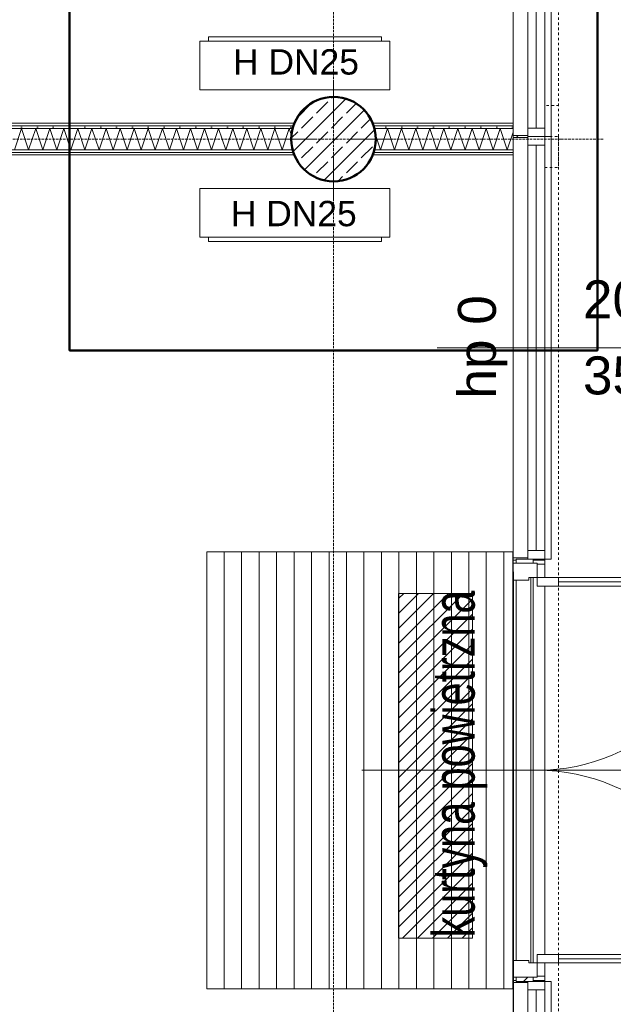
# Model space of a CAD drawing. Extents: x -7314 to 11761, y 144 to 9383.
# Tile 41 of 193: x 3164 to 3446, y 977 to 1443. Entities that reach past the tile are written whole.
import ezdxf
from ezdxf.xclip import XClip

# ---------------------------------------------------------------- set-up
doc = ezdxf.new("R2010")
doc.units = 0
doc.header["$MEASUREMENT"] = 0
doc.header["$XCLIPFRAME"] = 0
for name, pattern in [('Krawędzie ukryte', [68, 48, -20]), ('Przerywana', [96, 48, -48]), ('Przerywana gęsta', [36, 24, -12]), ('Wipeout_Contour', [20000, 0, -20000])]:
    doc.linetypes.add(name, pattern=pattern)
for name, color, linetype in [('FORMA - Arch 01 - 220-A Ściany', 7, 'Continuous'), ('FORMA - Arch 01 - 410-K Osie', 7, 'Continuous'), ('FORMA - Arch 01 - 440-K Słupy', 7, 'Continuous'), ('FORMA - Arch 04 - Wymiary i opisy ppoż', 7, 'Continuous'), ('FORMA - Arch 05 - inst co', 7, 'Continuous')]:
    doc.layers.add(name, color=color, linetype=linetype)
doc.styles.add('STYL_AUTOMATYCZNY_2', font='arial.ttf')
doc.styles.add('STYL_AUTOMATYCZNY_7', font='arial.ttf', dxfattribs={"width": 0.7})
doc.dimstyles.get("Standard").update_dxf_attribs({"dimtxt": 0.18, "dimasz": 0.18, "dimexe": 0.18, "dimexo": 0.0625, "dimgap": 0.09, "dimtad": 0, "dimtih": 1, "dimtoh": 1, "dimdec": 4, "dimzin": 0, "dimdsep": 46, "dimtxsty": 'Standard', "dimcen": 0.09, "dimadec": 0, "dimazin": 0, "dimtfac": 1, "dimtdec": 4, "dimtofl": 0, "dimtmove": 0, "dimatfit": 3, "dimfxl": 1, "dimtolj": 1, "dimtzin": 0, "dimarcsym": 0})
pattern_1 = [(45, (4185.3, -5972.398), (-17.67767, 17.67767), []), (45, (4181.764, -5968.863), (-17.67767, 17.67767), []), (45, (4178.229, -5965.327), (-17.67767, 17.67767), [])]
pattern_2 = [(0, (4185.3, -5972.398), (0, 7.5), [0, -7.5])]

# ---------------------------------------------------------------- blocks, each defined once
blk = doc.blocks.new('*X263')
at = {"layer": 'FORMA - Arch 01 - 220-A Ściany', "color": 7, "linetype": 'Continuous', "lineweight": 5, "ltscale": 0.025}
for p, q in [((3161.97, 1381.9), (3165.3, 1391.9)), ((3165.3, 1391.9), (3168.63, 1381.9)), ((3168.63, 1381.9), (3171.97, 1391.9)), ((3171.97, 1391.9), (3175.3, 1381.9)), ((3175.3, 1381.9), (3178.63, 1391.9)), ((3178.63, 1391.9), (3181.97, 1381.9)), ((3181.97, 1381.9), (3185.3, 1391.9)), ((3185.3, 1391.9), (3188.63, 1381.9)), ((3188.63, 1381.9), (3191.97, 1391.9)), ((3191.97, 1391.9), (3195.3, 1381.9)), ((3195.3, 1381.9), (3198.63, 1391.9)), ((3198.63, 1391.9), (3201.97, 1381.9)), ((3201.97, 1381.9), (3205.3, 1391.9)), ((3205.3, 1391.9), (3208.63, 1381.9)), ((3208.63, 1381.9), (3211.97, 1391.9)), ((3211.97, 1391.9), (3215.3, 1381.9)), ((3215.3, 1381.9), (3218.63, 1391.9)), ((3218.63, 1391.9), (3221.97, 1381.9)), ((3221.97, 1381.9), (3225.3, 1391.9)), ((3225.3, 1391.9), (3228.63, 1381.9)), ((3228.63, 1381.9), (3231.97, 1391.9)), ((3231.97, 1391.9), (3235.3, 1381.9)), ((3235.3, 1381.9), (3238.63, 1391.9)), ((3238.63, 1391.9), (3241.97, 1381.9)), ((3241.97, 1381.9), (3245.3, 1391.9)), ((3245.3, 1391.9), (3248.63, 1381.9)), ((3248.63, 1381.9), (3251.97, 1391.9)), ((3251.97, 1391.9), (3255.3, 1381.9)), ((3255.3, 1381.9), (3258.63, 1391.9)), ((3258.63, 1391.9), (3261.97, 1381.9)), ((3261.97, 1381.9), (3265.3, 1391.9)), ((3265.3, 1391.9), (3268.63, 1381.9)), ((3268.63, 1381.9), (3271.97, 1391.9)), ((3271.97, 1391.9), (3275.3, 1381.9)), ((3275.3, 1381.9), (3278.63, 1391.9)), ((3278.63, 1391.9), (3281.97, 1381.9)), ((3281.97, 1381.9), (3285.3, 1391.9)), ((3285.3, 1391.9), (3288.63, 1381.9)), ((3288.63, 1381.9), (3291.97, 1391.9)), ((3291.97, 1391.9), (3293.23, 1388.1))]:
    blk.add_line(p, q, dxfattribs=at)
blk = doc.blocks.new('*X264')
at = {"layer": 'FORMA - Arch 01 - 220-A Ściany', "color": 7, "linetype": 'Continuous', "lineweight": 5, "ltscale": 0.025}
for p, q in [((3332.5, 1390.28), (3335.3, 1381.9)), ((3335.3, 1381.9), (3338.63, 1391.9)), ((3338.63, 1391.9), (3341.97, 1381.9)), ((3341.97, 1381.9), (3345.3, 1391.9)), ((3345.3, 1391.9), (3348.63, 1381.9)), ((3348.63, 1381.9), (3351.97, 1391.9)), ((3351.97, 1391.9), (3355.3, 1381.9)), ((3355.3, 1381.9), (3358.63, 1391.9)), ((3358.63, 1391.9), (3361.97, 1381.9)), ((3361.97, 1381.9), (3365.3, 1391.9)), ((3365.3, 1391.9), (3368.63, 1381.9)), ((3368.63, 1381.9), (3371.97, 1391.9)), ((3371.97, 1391.9), (3375.3, 1381.9)), ((3375.3, 1381.9), (3378.63, 1391.9)), ((3378.63, 1391.9), (3381.97, 1381.9)), ((3381.97, 1381.9), (3385.3, 1391.9)), ((3385.3, 1391.9), (3388.63, 1381.9)), ((3388.63, 1381.9), (3391.97, 1391.9)), ((3391.97, 1391.9), (3395.3, 1381.9)), ((3395.3, 1381.9), (3398.04, 1390.13))]:
    blk.add_line(p, q, dxfattribs=at)
blk = doc.blocks.new('Rysunek_1_1', base_point=(4185.3, -5972.4))
at = {"linetype": 'Continuous', "lineweight": 13}
h = blk.add_hatch(dxfattribs=at)
h.set_pattern_fill('Sklejka_0001', color=252, style=0, pattern_type=2)
h.set_pattern_definition([(270, (3368.8275, 1122.218), (8.27714, 0), [])])
h.paths.add_polyline_path([(3253, 1191.53), (3253, 984.6), (3397.96, 984.6), (3397.96, 1191.53)])
at = {"layer": 'FORMA - Arch 05 - inst co', "linetype": 'Continuous', "lineweight": 15}
h = blk.add_hatch(dxfattribs=at)
h.set_pattern_fill('cegła_zwykła_gęsta_0001', color=214, style=0, pattern_type=2)
h.set_pattern_definition([(45, (4185.2997, -5972.398), (-3.535534, 3.535534), [])])
h.paths.add_polyline_path([(3378.88, 1171.81), (3343.88, 1171.81), (3343.88, 1008.64), (3378.88, 1008.64)])
at = {"color": 7, "linetype": 'Przerywana', "lineweight": 13, "ltscale": 0.025, "flags": 128}
for points in [[(3419.59, 1388.12), (3419.59, 1989.34), (3413.03, 1989.34), (3413.03, 1388.12)], [(3419.59, 1388.12), (3419.59, 1402.78), (3413.03, 1402.78), (3413.03, 1388.12)], [(3413.03, 1388.12), (3413.02, 786.9), (3419.58, 786.9)], [(3413.03, 1373.45), (3419.59, 1373.45), (3419.59, 1388.12)], [(3413.03, 1388.12), (3413.03, 1373.45)], [(3413.03, 1388.12), (3419.59, 1388.12)], [(3413.03, 1388.12), (3419.59, 1388.12)], [(3419.58, 786.9), (3419.59, 1388.12)]]:
    blk.add_lwpolyline(points, dxfattribs=at)
at = {"color": 251, "linetype": 'Continuous', "lineweight": 13, "ltscale": 0.025, "flags": 128}
blk.add_lwpolyline([(3253, 1191.53), (3253, 984.6), (3397.96, 984.6), (3397.96, 1191.53)], close=True, dxfattribs=at)
at = {"layer": 'FORMA - Arch 01 - 220-A Ściany', "color": 7, "linetype": 'Continuous', "lineweight": 13, "ltscale": 0.025}
for p, q in [((3416.04, 1588.12), (3416.04, 1388.12)), ((3413.04, 1388.12), (3416.04, 1388.12)), ((3416.04, 1388.12), (3416.04, 1188.12)), ((3416.04, 988.12), (3416.04, 786.9))]:
    blk.add_line(p, q, dxfattribs=at)
at = {"layer": 'FORMA - Arch 01 - 410-K Osie', "color": 7, "linetype": 'Krawędzie ukryte', "lineweight": 13, "ltscale": 0.025}
blk.add_line((3420.76, 1386.9), (3440.7, 1386.9), dxfattribs=at)
at = {"layer": 'FORMA - Arch 04 - Wymiary i opisy ppoż', "color": 1, "linetype": 'Continuous', "lineweight": 13, "ltscale": 0.025}
for p, q in [((3339.74, 1433.29), (3249.74, 1433.29)), ((3249.74, 1433.29), (3249.74, 1410.29)), ((3335.74, 1435.29), (3253.74, 1435.29)), ((3253.74, 1435.29), (3253.74, 1433.29)), ((3253.74, 1433.29), (3335.74, 1433.29)), ((3335.74, 1433.29), (3335.74, 1435.29)), ((3339.74, 1410.29), (3339.74, 1433.29)), ((3249.74, 1410.29), (3339.74, 1410.29)), ((3249.74, 1340.5), (3249.74, 1363.5)), ((3249.74, 1363.5), (3339.74, 1363.5)), ((3339.74, 1363.5), (3339.74, 1340.5)), ((3339.74, 1340.5), (3249.74, 1340.5)), ((3253.74, 1338.5), (3253.74, 1340.5)), ((3253.74, 1340.5), (3335.74, 1340.5)), ((3335.74, 1338.5), (3253.74, 1338.5)), ((3335.74, 1340.5), (3335.74, 1338.5))]:
    blk.add_line(p, q, dxfattribs=at)
at = {"layer": 'FORMA - Arch 05 - inst co', "color": 7, "linetype": 'Continuous', "lineweight": 13, "ltscale": 0.025, "flags": 128}
blk.add_lwpolyline([(3378.88, 1171.81), (3343.88, 1171.81), (3343.88, 1008.64), (3378.88, 1008.64)], close=True, dxfattribs=at)
at = {"layer": 'FORMA - Arch 01 - 220-A Ściany', "color": 7, "linetype": 'Continuous', "lineweight": 13, "char_height": 18, "attachment_point": 7, "style": 'STYL_AUTOMATYCZNY_2'}
for s, insert in [('\\A1;{\\pql;\\pt0;\\fArial|b0|i0|c238|p0;\\W1.000000;200\\fArial|b0|i0|c238|p0;\\W1.000000;\\A1{\\H.66x;\\S^  ;}\\fArial|b0|i0|c238|p0;\\W1.000000;\\fArial|b0|i0|c238|p0;\\W1.000000;}', (3431.16, 1296.82)), ('\\A1;{\\pql;\\pt0;\\fArial|b0|i0|c238|p0;\\W1.000000;350\\fArial|b0|i0|c238|p0;\\W1.000000;\\A1{\\H.66x;\\S^  ;}\\fArial|b0|i0|c238|p0;\\W1.000000;\\fArial|b0|i0|c238|p0;\\W1.000000;}', (3431.16, 1260.8))]:
    blk.add_mtext(s, dxfattribs=dict(at, insert=insert))
at = {"layer": 'FORMA - Arch 01 - 220-A Ściany', "color": 7, "linetype": 'Continuous', "lineweight": 13, "insert": (3395.37, 1264.09), "char_height": 18, "attachment_point": 7, "rotation": 90, "style": 'STYL_AUTOMATYCZNY_2'}
blk.add_mtext('\\A1;{\\pql;\\pt0;\\fArial|b0|i0|c238|p0;\\W1.000000;hp 0\\fArial|b0|i0|c238|p0;\\W1.000000;\\A1{\\H.66x;\\S^  ;}\\fArial|b0|i0|c238|p0;\\W1.000000;\\fArial|b0|i0|c238|p0;\\W1.000000;}', dxfattribs=at)
at = {"layer": 'FORMA - Arch 04 - Wymiary i opisy ppoż', "color": 1, "linetype": 'Continuous', "lineweight": 13, "char_height": 12, "style": 'STYL_AUTOMATYCZNY_2'}
for s, insert, attachment_point in [('\\A1;{\\pql;\\fArial|b0|i0|c238|p0;\\W1.000000;H DN25}', (3265.47, 1423.38), 4), ('\\A1;{\\pqr;\\fArial|b0|i0|c238|p0;\\W1.000000;H DN25}', (3324.01, 1351.59), 6)]:
    blk.add_mtext(s, dxfattribs=dict(at, insert=insert, attachment_point=attachment_point))
at = {"layer": 'FORMA - Arch 05 - inst co', "color": 7, "linetype": 'Continuous', "lineweight": 13, "insert": (3385.92, 1009.06), "char_height": 20, "attachment_point": 7, "rotation": 90, "style": 'STYL_AUTOMATYCZNY_7'}
blk.add_mtext('\\A1;{\\pql;\\fArial|b0|i0|c238|p0;\\W0.700000;kurtyna powietrzna}', dxfattribs=at)
at = {"color": 254, "linetype": 'Wipeout_Contour', "lineweight": 0, "ltscale": 13129.680729}
blk.add_wipeout([(3294.69, 1394.4), (2642.79, 1394.4), (2642.79, 1393.15), (3294.05, 1393.15)], dxfattribs=at).dxf.layer = 'FORMA - Arch 01 - 220-A Ściany'
at = {"color": 254, "linetype": 'Wipeout_Contour', "lineweight": 0, "ltscale": 18366.808772}
blk.add_wipeout([(3398.04, 1387.62), (3405.04, 1387.62), (3405.04, 1388.12), (3398.54, 1388.12), (3398.04, 1388.12)], dxfattribs=at).dxf.layer = 'FORMA - Arch 01 - 220-A Ściany'
at = {"color": 254, "linetype": 'Wipeout_Contour', "lineweight": 0, "ltscale": 13423.65178}
blk.add_wipeout([(3294.05, 1380.65), (2820.61, 1380.65), (2820.61, 1379.4), (3294.69, 1379.4)], dxfattribs=at).dxf.layer = 'FORMA - Arch 01 - 220-A Ściany'
at = {"layer": 'FORMA - Arch 01 - 220-A Ściany', "linetype": 'Continuous', "lineweight": 5}
h = blk.add_hatch(dxfattribs=at)
h.set_pattern_fill('Gips_0001', style=0, pattern_type=2)
h.set_pattern_definition(pattern_2)
h.paths.add_polyline_path([(3294.69, 1394.4), (2642.79, 1394.4), (2642.79, 1393.15), (3294.05, 1393.15)])
h = blk.add_hatch(dxfattribs=at)
h.set_pattern_fill('Aluminium_0001', style=0, pattern_type=2)
h.set_pattern_definition(pattern_1)
h.paths.add_polyline_path([(3398.04, 1387.62), (3405.04, 1387.62), (3405.04, 1388.12), (3398.54, 1388.12), (3398.04, 1388.12)])
h = blk.add_hatch(dxfattribs=at)
h.set_pattern_fill('Gips_0001', style=0, pattern_type=2)
h.set_pattern_definition(pattern_2)
h.paths.add_polyline_path([(3294.05, 1380.65), (2820.61, 1380.65), (2820.61, 1379.4), (3294.69, 1379.4)])
at = {"color": 254, "linetype": 'Wipeout_Contour', "lineweight": 0, "ltscale": 42902.829993}
blk.add_wipeout([(3413.04, 988.62), (3413.04, 1187.62), (3407.54, 1187.62), (3407.54, 1188.12), (3399.54, 1188.12), (3399.54, 1187.62), (3398.04, 1187.62), (3398.04, 988.62), (3399.54, 988.62), (3399.54, 988.12), (3407.54, 988.12), (3407.54, 988.62)], dxfattribs=at).dxf.layer = 'FORMA - Arch 01 - 220-A Ściany'
at = {"color": 254, "linetype": 'Wipeout_Contour', "lineweight": 0, "ltscale": 16705.156622}
blk.add_wipeout([(3294.05, 1393.15), (2644.04, 1393.15), (2644.04, 1391.9), (3293.83, 1391.9), (3294.02, 1393.08)], dxfattribs=at).dxf.layer = 'FORMA - Arch 01 - 220-A Ściany'
at = {"color": 254, "linetype": 'Wipeout_Contour', "lineweight": 0, "ltscale": 18367.186362}
blk.add_wipeout([(3398.04, 1388.12), (3398.54, 1388.12), (3405.04, 1388.12), (3405.04, 1388.62), (3398.04, 1388.62)], dxfattribs=at).dxf.layer = 'FORMA - Arch 01 - 220-A Ściany'
at = {"color": 254, "linetype": 'Wipeout_Contour', "lineweight": 0, "ltscale": 13422.678586}
blk.add_wipeout([(3293.83, 1381.9), (2819.36, 1381.9), (2819.36, 1380.65), (3294.05, 1380.65)], dxfattribs=at).dxf.layer = 'FORMA - Arch 01 - 220-A Ściany'
at = {"color": 254, "linetype": 'Wipeout_Contour', "lineweight": 0, "ltscale": 18002.12702}
blk.add_wipeout([(3398.04, 1187.62), (3399.54, 1187.62), (3399.54, 1188.12), (3398.54, 1188.12), (3398.04, 1188.12)], dxfattribs=at).dxf.layer = 'FORMA - Arch 01 - 220-A Ściany'
at = {"color": 254, "linetype": 'Wipeout_Contour', "lineweight": 0, "ltscale": 18058.233741}
blk.add_wipeout([(3413.04, 1188.12), (3412.54, 1188.12), (3407.54, 1188.12), (3407.54, 1187.62), (3413.04, 1187.62)], dxfattribs=at).dxf.layer = 'FORMA - Arch 01 - 220-A Ściany'
at = {"color": 254, "linetype": 'Wipeout_Contour', "lineweight": 0, "ltscale": 17697.635088}
blk.add_wipeout([(3398.04, 988.12), (3398.54, 988.12), (3399.54, 988.12), (3399.54, 988.62), (3398.04, 988.62)], dxfattribs=at).dxf.layer = 'FORMA - Arch 01 - 220-A Ściany'
at = {"color": 254, "linetype": 'Wipeout_Contour', "lineweight": 0, "ltscale": 17754.704166}
blk.add_wipeout([(3413.04, 988.62), (3407.54, 988.62), (3407.54, 988.12), (3412.54, 988.12), (3413.04, 988.12)], dxfattribs=at).dxf.layer = 'FORMA - Arch 01 - 220-A Ściany'
at = {"layer": 'FORMA - Arch 01 - 220-A Ściany', "linetype": 'Continuous', "lineweight": 5}
h = blk.add_hatch(dxfattribs=at)
h.set_pattern_fill('Gips_0001', style=0, pattern_type=2)
h.set_pattern_definition(pattern_2)
h.paths.add_polyline_path([(3294.05, 1393.15), (2644.04, 1393.15), (2644.04, 1391.9), (3293.83, 1391.9), (3294.02, 1393.08)])
h = blk.add_hatch(dxfattribs=at)
h.set_pattern_fill('Aluminium_0001', style=0, pattern_type=2)
h.set_pattern_definition(pattern_1)
h.paths.add_polyline_path([(3398.04, 1388.12), (3398.54, 1388.12), (3405.04, 1388.12), (3405.04, 1388.62), (3398.04, 1388.62)])
h = blk.add_hatch(dxfattribs=at)
h.set_pattern_fill('Gips_0001', style=0, pattern_type=2)
h.set_pattern_definition(pattern_2)
h.paths.add_polyline_path([(3293.83, 1381.9), (2819.36, 1381.9), (2819.36, 1380.65), (3294.05, 1380.65)])
h = blk.add_hatch(dxfattribs=at)
h.set_pattern_fill('Aluminium_0001', style=0, pattern_type=2)
h.set_pattern_definition(pattern_1)
h.paths.add_polyline_path([(3398.04, 1187.62), (3399.54, 1187.62), (3399.54, 1188.12), (3398.54, 1188.12), (3398.04, 1188.12)])
h = blk.add_hatch(dxfattribs=at)
h.set_pattern_fill('Aluminium_0001', style=0, pattern_type=2)
h.set_pattern_definition(pattern_1)
h.paths.add_polyline_path([(3413.04, 1188.12), (3412.54, 1188.12), (3407.54, 1188.12), (3407.54, 1187.62), (3413.04, 1187.62)])
h = blk.add_hatch(dxfattribs=at)
h.set_pattern_fill('Aluminium_0001', style=0, pattern_type=2)
h.set_pattern_definition(pattern_1)
h.paths.add_polyline_path([(3398.04, 988.12), (3398.54, 988.12), (3399.54, 988.12), (3399.54, 988.62), (3398.04, 988.62)])
h = blk.add_hatch(dxfattribs=at)
h.set_pattern_fill('Aluminium_0001', style=0, pattern_type=2)
h.set_pattern_definition(pattern_1)
h.paths.add_polyline_path([(3413.04, 988.62), (3407.54, 988.62), (3407.54, 988.12), (3412.54, 988.12), (3413.04, 988.12)])
at = {"layer": 'FORMA - Arch 01 - 220-A Ściany', "color": 7, "linetype": 'Continuous', "lineweight": 13, "ltscale": 0.025}
blk.add_line((3398.04, 1587.62), (3398.04, 1388.62), dxfattribs=at)
at = {"layer": 'FORMA - Arch 01 - 220-A Ściany', "color": 7, "linetype": 'Continuous', "lineweight": 15, "ltscale": 0.025}
for p, q in [((3405.04, 1388.62), (3398.04, 1388.62)), ((3398.04, 1388.12), (3398.04, 1388.62)), ((3398.04, 1388.12), (3398.04, 1388.62)), ((3398.04, 1388.12), (3398.04, 1387.62)), ((3398.04, 1388.12), (3398.04, 1387.62)), ((3405.04, 1387.62), (3398.04, 1387.62)), ((3405.04, 1388.12), (3405.04, 1388.62)), ((3405.04, 1388.12), (3405.04, 1387.62))]:
    blk.add_line(p, q, dxfattribs=at)
at = {"layer": 'FORMA - Arch 01 - 220-A Ściany', "color": 7, "linetype": 'Continuous', "lineweight": 15, "ltscale": 0.025, "flags": 128}
for points in [[(3294.69, 1394.4), (2642.79, 1394.4)], [(2820.61, 1379.4), (3294.69, 1379.4)]]:
    blk.add_lwpolyline(points, dxfattribs=at)
at = {"color": 254, "linetype": 'Wipeout_Contour', "lineweight": 0, "ltscale": 14568.524588}
blk.add_wipeout([(3331.39, 1394.4), (3332.03, 1393.15), (3398.04, 1393.15), (3398.04, 1394.4)], dxfattribs=at).dxf.layer = 'FORMA - Arch 01 - 220-A Ściany'
at = {"color": 254, "linetype": 'Wipeout_Contour', "lineweight": 0, "ltscale": 17002.275787}
blk.add_wipeout([(3293.83, 1391.9), (2818.11, 1391.9), (2818.11, 1381.9), (3293.83, 1381.9), (3293.04, 1386.9)], dxfattribs=at).dxf.layer = 'FORMA - Arch 01 - 220-A Ściany'
at = {"color": 254, "linetype": 'Wipeout_Contour', "lineweight": 0, "ltscale": 18013.088526}
blk.add_wipeout([(3398.04, 1188.12), (3398.54, 1188.12), (3405.04, 1188.12), (3405.04, 1188.62), (3398.04, 1188.62)], dxfattribs=at).dxf.layer = 'FORMA - Arch 01 - 220-A Ściany'
at = {"color": 254, "linetype": 'Wipeout_Contour', "lineweight": 0, "ltscale": 17708.170712}
blk.add_wipeout([(3398.04, 987.62), (3405.04, 987.62), (3405.04, 988.12), (3398.54, 988.12), (3398.04, 988.12)], dxfattribs=at).dxf.layer = 'FORMA - Arch 01 - 220-A Ściany'
at = {"layer": 'FORMA - Arch 01 - 220-A Ściany', "linetype": 'Continuous', "lineweight": 5}
h = blk.add_hatch(dxfattribs=at)
h.set_pattern_fill('Gips_0001', style=0, pattern_type=2)
h.set_pattern_definition(pattern_2)
h.paths.add_polyline_path([(3331.39, 1394.4), (3332.03, 1393.15), (3398.04, 1393.15), (3398.04, 1394.4)])
h = blk.add_hatch(dxfattribs=at)
h.set_pattern_fill('Aluminium_0001', style=0, pattern_type=2)
h.set_pattern_definition(pattern_1)
h.paths.add_polyline_path([(3398.04, 1188.12), (3398.54, 1188.12), (3405.04, 1188.12), (3405.04, 1188.62), (3398.04, 1188.62)])
h = blk.add_hatch(dxfattribs=at)
h.set_pattern_fill('Aluminium_0001', style=0, pattern_type=2)
h.set_pattern_definition(pattern_1)
h.paths.add_polyline_path([(3398.04, 987.62), (3405.04, 987.62), (3405.04, 988.12), (3398.54, 988.12), (3398.04, 988.12)])
at = {"layer": 'FORMA - Arch 01 - 220-A Ściany', "color": 7, "linetype": 'Continuous', "lineweight": 13, "ltscale": 0.025}
for p, q in [((3294.05, 1393.15), (2644.04, 1393.15)), ((3293.83, 1391.9), (2818.11, 1391.9)), ((2818.11, 1381.9), (3293.83, 1381.9)), ((2819.36, 1380.65), (3294.05, 1380.65))]:
    blk.add_line(p, q, dxfattribs=at)
at = {"layer": 'FORMA - Arch 01 - 220-A Ściany', "color": 7, "linetype": 'Continuous', "lineweight": 15, "ltscale": 0.025}
for p, q in [((3405.04, 1188.62), (3398.04, 1188.62)), ((3405.04, 987.62), (3398.04, 987.62))]:
    blk.add_line(p, q, dxfattribs=at)
at = {"color": 7, "linetype": 'Continuous', "lineweight": 13, "ltscale": 0.025}
blk.add_blockref('*X263', (0, 0), dxfattribs=at)
at = {"color": 254, "linetype": 'Wipeout_Contour', "lineweight": 0, "ltscale": 14567.410385}
blk.add_wipeout([(3398.04, 1393.15), (3332.03, 1393.15), (3332.25, 1391.9), (3398.04, 1391.9)], dxfattribs=at).dxf.layer = 'FORMA - Arch 01 - 220-A Ściany'
at = {"color": 254, "linetype": 'Wipeout_Contour', "lineweight": 0, "ltscale": 35764.423643}
blk.add_wipeout([(3398.04, 994.12), (3398.04, 990.12), (3409.54, 990.12), (3409.54, 990.62), (3413.04, 990.62), (3413.04, 1185.62), (3409.54, 1185.62), (3409.54, 1186.12), (3398.04, 1186.12), (3398.04, 1182.12)], dxfattribs=at).dxf.layer = 'FORMA - Arch 01 - 220-A Ściany'
at = {"layer": 'FORMA - Arch 01 - 220-A Ściany', "linetype": 'Continuous', "lineweight": 5}
h = blk.add_hatch(dxfattribs=at)
h.set_pattern_fill('Gips_0001', style=0, pattern_type=2)
h.set_pattern_definition(pattern_2)
h.paths.add_polyline_path([(3398.04, 1393.15), (3332.03, 1393.15), (3332.25, 1391.9), (3398.04, 1391.9)])
at = {"layer": 'FORMA - Arch 01 - 220-A Ściany', "color": 7, "linetype": 'Przerywana gęsta', "lineweight": 13, "ltscale": 0.025}
for p, q in [((3413.04, 1388.12), (3413.04, 1188.12)), ((3413.04, 988.12), (3413.04, 786.9))]:
    blk.add_line(p, q, dxfattribs=at)
at = {"layer": 'FORMA - Arch 01 - 220-A Ściany', "color": 7, "linetype": 'Continuous', "lineweight": 15, "ltscale": 0.025}
for p, q in [((3398.04, 1188.12), (3398.04, 1188.62)), ((3405.04, 1188.12), (3405.04, 1188.62)), ((3398.04, 1188.12), (3398.04, 1187.62)), ((3399.54, 1187.62), (3398.04, 1187.62)), ((3399.54, 1188.12), (3399.54, 1187.62)), ((3407.54, 1188.12), (3407.54, 1187.62)), ((3407.54, 1187.62), (3413.04, 1187.62)), ((3413.04, 1188.12), (3413.04, 1187.62)), ((3413.04, 1188.12), (3413.04, 1187.62)), ((3399.54, 988.62), (3398.04, 988.62)), ((3398.04, 988.12), (3398.04, 988.62)), ((3398.04, 988.12), (3398.04, 987.62)), ((3399.54, 988.12), (3399.54, 988.62)), ((3405.04, 988.12), (3405.04, 987.62)), ((3407.54, 988.62), (3413.04, 988.62)), ((3407.54, 988.12), (3407.54, 988.62)), ((3413.04, 988.12), (3413.04, 988.62)), ((3413.04, 988.12), (3413.04, 988.62))]:
    blk.add_line(p, q, dxfattribs=at)
at = {"layer": 'FORMA - Arch 01 - 220-A Ściany', "color": 7, "linetype": 'Continuous', "lineweight": 13, "ltscale": 0.025}
for p, q in [((3398.04, 1187.62), (3398.04, 988.62)), ((3416.04, 1188.12), (3413.04, 1188.12)), ((3413.04, 1187.62), (3413.04, 988.62)), ((3413.04, 988.12), (3416.04, 988.12))]:
    blk.add_line(p, q, dxfattribs=at)
at = {"layer": 'FORMA - Arch 01 - 220-A Ściany', "color": 7, "linetype": 'Continuous', "lineweight": 15, "ltscale": 0.025, "flags": 128}
blk.add_lwpolyline([(3398.04, 1394.4), (3331.39, 1394.4)], dxfattribs=at)
at = {"color": 254, "linetype": 'Wipeout_Contour', "lineweight": 0, "ltscale": 14720.269795}
blk.add_wipeout([(3413.04, 1388.12), (3405.04, 1388.12), (3405.04, 1384.12), (3413.04, 1384.12)], dxfattribs=at).dxf.layer = 'FORMA - Arch 01 - 220-A Ściany'
at = {"color": 254, "linetype": 'Wipeout_Contour', "lineweight": 0, "ltscale": 14298.053849}
blk.add_wipeout([(3407.54, 988.12), (3407.54, 1188.12), (3399.54, 1188.12), (3399.54, 988.12)], dxfattribs=at).dxf.layer = 'FORMA - Arch 01 - 220-A Ściany'
at = {"layer": 'FORMA - Arch 01 - 220-A Ściany', "color": 7, "linetype": 'Przerywana gęsta', "lineweight": 13, "ltscale": 0.025}
blk.add_line((3413.04, 1588.12), (3413.04, 1388.12), dxfattribs=at)
at = {"layer": 'FORMA - Arch 01 - 220-A Ściany', "color": 7, "linetype": 'Continuous', "lineweight": 15, "ltscale": 0.025}
for p, q in [((3405.04, 1387.62), (3398.04, 1387.62)), ((3412.54, 1388.12), (3405.04, 1388.12)), ((3412.54, 1388.12), (3405.04, 1388.12)), ((3413.04, 1388.12), (3412.54, 1388.12)), ((3413.04, 1388.12), (3412.54, 1388.12)), ((3326.51, 1088.12), (3512.9, 1088.12))]:
    blk.add_line(p, q, dxfattribs=at)
at = {"layer": 'FORMA - Arch 01 - 220-A Ściany', "color": 7, "linetype": 'Continuous', "lineweight": 13, "ltscale": 0.025}
blk.add_line((3416.04, 1388.12), (3413.04, 1388.12), dxfattribs=at)
for centre, start, end in [((3409.54, 1179.32), 270, 0), ((3409.54, 996.92), 0, 90)]:
    blk.add_arc(centre, 91.2, start, end, dxfattribs=at)
at = {"color": 254, "linetype": 'Wipeout_Contour', "lineweight": 0, "ltscale": 14417.200943}
blk.add_wipeout([(3407.54, 1188.12), (3399.54, 1188.12), (3399.54, 1184.12), (3407.54, 1184.12)], dxfattribs=at).dxf.layer = 'FORMA - Arch 01 - 220-A Ściany'
at = {"color": 254, "linetype": 'Wipeout_Contour', "lineweight": 0, "ltscale": 14178.540501}
blk.add_wipeout([(3407.54, 992.12), (3399.54, 992.12), (3399.54, 988.12), (3407.54, 988.12)], dxfattribs=at).dxf.layer = 'FORMA - Arch 01 - 220-A Ściany'
at = {"layer": 'FORMA - Arch 01 - 220-A Ściany', "linetype": 'Continuous', "lineweight": 5}
h = blk.add_hatch(dxfattribs=at)
h.set_pattern_fill('Aluminium_0001', style=0, pattern_type=2)
h.set_pattern_definition(pattern_1)
h.paths.add_polyline_path([(3407.54, 1188.12), (3399.54, 1188.12), (3399.54, 1184.12), (3407.54, 1184.12)])
h = blk.add_hatch(dxfattribs=at)
h.set_pattern_fill('Aluminium_0001', style=0, pattern_type=2)
h.set_pattern_definition(pattern_1)
h.paths.add_polyline_path([(3407.54, 992.12), (3399.54, 992.12), (3399.54, 988.12), (3407.54, 988.12)])
at = {"layer": 'FORMA - Arch 01 - 220-A Ściany', "color": 7, "linetype": 'Continuous', "lineweight": 13, "ltscale": 0.025}
for p, q in [((3398.04, 1387.62), (3398.04, 1188.62)), ((3399.54, 1188.12), (3399.54, 988.12)), ((3407.54, 1188.12), (3399.54, 1188.12)), ((3399.54, 1188.12), (3399.54, 1184.12)), ((3399.54, 1184.12), (3407.54, 1184.12)), ((3406.54, 1184.12), (3406.54, 992.12)), ((3407.54, 1188.12), (3407.54, 988.12)), ((3407.54, 1184.12), (3407.54, 1188.12)), ((3407.54, 992.12), (3399.54, 992.12)), ((3399.54, 992.12), (3399.54, 988.12)), ((3399.54, 988.12), (3407.54, 988.12)), ((3407.54, 988.12), (3407.54, 992.12)), ((3398.04, 987.62), (3398.04, 787.4))]:
    blk.add_line(p, q, dxfattribs=at)
at = {"layer": 'FORMA - Arch 01 - 220-A Ściany', "color": 7, "linetype": 'Continuous', "lineweight": 15, "ltscale": 0.025}
for p, q in [((3398.04, 1188.12), (3398.04, 1188.62)), ((3398.04, 1188.12), (3398.04, 1187.62)), ((3399.54, 1187.62), (3398.04, 1187.62)), ((3407.54, 1188.12), (3399.54, 1188.12)), ((3407.54, 1188.12), (3399.54, 1188.12)), ((3407.54, 1187.62), (3413.04, 1187.62)), ((3398.04, 988.12), (3398.04, 988.62)), ((3399.54, 988.62), (3398.04, 988.62)), ((3398.04, 988.12), (3398.04, 987.62)), ((3407.54, 988.12), (3399.54, 988.12)), ((3407.54, 988.12), (3399.54, 988.12)), ((3407.54, 988.62), (3413.04, 988.62))]:
    blk.add_line(p, q, dxfattribs=at)
at = {"color": 254, "linetype": 'Wipeout_Contour', "lineweight": 0, "ltscale": 14547.564384}
blk.add_wipeout([(3331.39, 1379.4), (3398.04, 1379.4), (3398.04, 1380.65), (3332.03, 1380.65)], dxfattribs=at).dxf.layer = 'FORMA - Arch 01 - 220-A Ściany'
at = {"color": 254, "linetype": 'Wipeout_Contour', "lineweight": 0, "ltscale": 14443.243041}
blk.add_wipeout([(3405.04, 1188.12), (3413.04, 1188.12), (3413.04, 1192.12), (3405.04, 1192.12)], dxfattribs=at).dxf.layer = 'FORMA - Arch 01 - 220-A Ściany'
at = {"color": 254, "linetype": 'Wipeout_Contour', "lineweight": 0, "ltscale": 14195.211842}
blk.add_wipeout([(3413.04, 988.12), (3405.04, 988.12), (3405.04, 984.12), (3413.04, 984.12)], dxfattribs=at).dxf.layer = 'FORMA - Arch 01 - 220-A Ściany'
at = {"layer": 'FORMA - Arch 01 - 220-A Ściany', "linetype": 'Continuous', "lineweight": 5}
h = blk.add_hatch(dxfattribs=at)
h.set_pattern_fill('Gips_0001', style=0, pattern_type=2)
h.set_pattern_definition(pattern_2)
h.paths.add_polyline_path([(3331.39, 1379.4), (3398.04, 1379.4), (3398.04, 1380.65), (3332.03, 1380.65)])
at = {"layer": 'FORMA - Arch 01 - 220-A Ściany', "color": 7, "linetype": 'Continuous', "lineweight": 15, "ltscale": 0.025}
for p, q in [((3405.04, 1188.62), (3398.04, 1188.62)), ((3412.54, 1188.12), (3405.04, 1188.12)), ((3412.54, 1188.12), (3405.04, 1188.12)), ((3413.04, 1188.12), (3412.54, 1188.12)), ((3413.04, 1188.12), (3412.54, 1188.12)), ((3413.04, 1186.12), (3413.04, 1185.62)), ((3412.54, 988.12), (3405.04, 988.12)), ((3412.54, 988.12), (3405.04, 988.12)), ((3413.04, 988.12), (3412.54, 988.12)), ((3413.04, 988.12), (3412.54, 988.12)), ((3413.04, 990.12), (3413.04, 990.62)), ((3405.04, 987.62), (3398.04, 987.62))]:
    blk.add_line(p, q, dxfattribs=at)
at = {"color": 254, "linetype": 'Wipeout_Contour', "lineweight": 0, "ltscale": 14581.551146}
blk.add_wipeout([(3413.04, 1384.12), (3405.04, 1384.12), (3405.04, 1192.12), (3413.04, 1192.12)], dxfattribs=at).dxf.layer = 'FORMA - Arch 01 - 220-A Ściany'
at = {"color": 254, "linetype": 'Wipeout_Contour', "lineweight": 0, "ltscale": 14095.649737}
blk.add_wipeout([(3413.04, 984.12), (3405.04, 984.12), (3405.04, 790.9), (3413.04, 790.9)], dxfattribs=at).dxf.layer = 'FORMA - Arch 01 - 220-A Ściany'
at = {"layer": 'FORMA - Arch 01 - 220-A Ściany', "color": 7, "linetype": 'Continuous', "lineweight": 15, "ltscale": 0.025}
for p, q in [((3405.04, 1384.12), (3405.04, 1388.12)), ((3413.04, 1388.12), (3413.04, 1384.12)), ((3413.04, 1384.12), (3405.04, 1384.12)), ((3523.04, 1288.12), (3362.13, 1288.12)), ((3405.04, 1188.12), (3405.04, 1192.12)), ((3405.04, 1192.12), (3413.04, 1192.12)), ((3413.04, 1192.12), (3413.04, 1188.12)), ((3405.04, 984.12), (3405.04, 988.12)), ((3413.04, 988.12), (3413.04, 984.12)), ((3413.04, 984.12), (3405.04, 984.12))]:
    blk.add_line(p, q, dxfattribs=at)
at = {"layer": 'FORMA - Arch 01 - 220-A Ściany', "color": 7, "linetype": 'Continuous', "lineweight": 13, "ltscale": 0.025}
for p, q in [((3405.04, 1192.12), (3405.04, 1384.12)), ((3409.04, 1384.12), (3409.04, 1192.12)), ((3413.04, 1384.12), (3413.04, 1192.12)), ((3405.04, 790.9), (3405.04, 984.12)), ((3409.04, 984.12), (3409.04, 790.9)), ((3413.04, 984.12), (3413.04, 790.9))]:
    blk.add_line(p, q, dxfattribs=at)
at = {"color": 254, "linetype": 'Wipeout_Contour', "lineweight": 0, "ltscale": 14550.34342}
blk.add_wipeout([(3332.06, 1380.72), (3398.04, 1380.65), (3398.04, 1381.9), (3332.25, 1381.9)], dxfattribs=at).dxf.layer = 'FORMA - Arch 01 - 220-A Ściany'
at = {"layer": 'FORMA - Arch 01 - 220-A Ściany', "linetype": 'Continuous', "lineweight": 5}
h = blk.add_hatch(dxfattribs=at)
h.set_pattern_fill('Gips_0001', style=0, pattern_type=2)
h.set_pattern_definition(pattern_2)
h.paths.add_polyline_path([(3332.06, 1380.72), (3398.04, 1380.65), (3398.04, 1381.9), (3332.25, 1381.9)])
at = {"layer": 'FORMA - Arch 01 - 220-A Ściany', "color": 7, "linetype": 'Continuous', "lineweight": 15, "ltscale": 0.025, "flags": 128}
blk.add_lwpolyline([(3331.39, 1379.4), (3398.04, 1379.4)], dxfattribs=at)
at = {"color": 254, "linetype": 'Wipeout_Contour', "lineweight": 0, "ltscale": 14726.303742}
blk.add_wipeout([(3405.04, 1388.12), (3413.04, 1388.12), (3413.04, 1392.12), (3405.04, 1392.12)], dxfattribs=at).dxf.layer = 'FORMA - Arch 01 - 220-A Ściany'
at = {"color": 254, "linetype": 'Wipeout_Contour', "lineweight": 0, "ltscale": 21620.292712}
blk.add_wipeout([(3398.04, 1178.12), (3405.54, 1178.12), (3405.54, 1179.32), (3409.54, 1179.32), (3409.54, 1186.12), (3398.04, 1186.12)], dxfattribs=at).dxf.layer = 'FORMA - Arch 01 - 220-A Ściany'
at = {"color": 254, "linetype": 'Wipeout_Contour', "lineweight": 0, "ltscale": 21280.808601}
blk.add_wipeout([(3398.04, 990.12), (3409.54, 990.12), (3409.54, 996.92), (3405.54, 996.92), (3405.54, 998.12), (3398.04, 998.12)], dxfattribs=at).dxf.layer = 'FORMA - Arch 01 - 220-A Ściany'
at = {"layer": 'FORMA - Arch 01 - 220-A Ściany', "color": 7, "linetype": 'Continuous', "lineweight": 15, "ltscale": 0.025}
for p, q in [((3405.04, 1388.62), (3398.04, 1388.62)), ((3412.54, 1388.12), (3405.04, 1388.12)), ((3412.54, 1388.12), (3405.04, 1388.12)), ((3413.04, 1388.12), (3412.54, 1388.12)), ((3413.04, 1388.12), (3412.54, 1388.12)), ((3409.54, 1186.12), (3398.04, 1186.12)), ((3398.04, 1186.12), (3398.04, 1178.12)), ((3398.04, 1186.12), (3398.54, 1186.12)), ((3398.04, 1186.12), (3398.54, 1186.12)), ((3398.54, 1186.12), (3409.54, 1186.12)), ((3398.54, 1186.12), (3409.54, 1186.12)), ((3409.54, 1185.62), (3413.04, 1185.62)), ((3405.54, 1178.12), (3405.54, 1179.32)), ((3398.04, 1178.12), (3405.54, 1178.12)), ((3405.54, 998.12), (3398.04, 998.12)), ((3398.04, 998.12), (3398.04, 990.12)), ((3405.54, 996.92), (3405.54, 998.12)), ((3398.04, 990.12), (3409.54, 990.12)), ((3398.04, 990.12), (3398.54, 990.12)), ((3398.04, 990.12), (3398.54, 990.12)), ((3398.54, 990.12), (3409.54, 990.12)), ((3398.54, 990.12), (3409.54, 990.12)), ((3409.54, 990.62), (3413.04, 990.62))]:
    blk.add_line(p, q, dxfattribs=at)
at = {"color": 254, "linetype": 'Wipeout_Contour', "lineweight": 0, "ltscale": 14882.888112}
blk.add_wipeout([(3413.04, 1584.12), (3405.04, 1584.12), (3405.04, 1392.12), (3413.04, 1392.12)], dxfattribs=at).dxf.layer = 'FORMA - Arch 01 - 220-A Ściany'
at = {"color": 254, "linetype": 'Wipeout_Contour', "lineweight": 0, "ltscale": 14447.245576}
blk.add_wipeout([(3409.54, 1175.32), (3419.54, 1175.32), (3419.54, 1179.32), (3409.54, 1179.32)], dxfattribs=at).dxf.layer = 'FORMA - Arch 01 - 220-A Ściany'
at = {"color": 254, "linetype": 'Wipeout_Contour', "lineweight": 0, "ltscale": 14230.637964}
blk.add_wipeout([(3409.54, 1000.92), (3409.54, 996.92), (3419.54, 996.92), (3419.54, 1000.92)], dxfattribs=at).dxf.layer = 'FORMA - Arch 01 - 220-A Ściany'
at = {"layer": 'FORMA - Arch 01 - 220-A Ściany', "color": 7, "linetype": 'Continuous', "lineweight": 13, "ltscale": 0.025}
for p, q in [((3405.04, 1392.12), (3405.04, 1584.12)), ((3409.04, 1584.12), (3409.04, 1392.12)), ((3413.04, 1584.12), (3413.04, 1392.12)), ((3409.54, 1179.32), (3409.54, 1175.32)), ((3409.54, 996.92), (3409.54, 1000.92))]:
    blk.add_line(p, q, dxfattribs=at)
at = {"layer": 'FORMA - Arch 01 - 220-A Ściany', "color": 7, "linetype": 'Continuous', "lineweight": 15, "ltscale": 0.025}
for p, q in [((3405.04, 1388.12), (3405.04, 1392.12)), ((3405.04, 1392.12), (3413.04, 1392.12)), ((3413.04, 1392.12), (3413.04, 1388.12)), ((3409.54, 1179.32), (3409.54, 1186.12)), ((3405.54, 1179.32), (3409.54, 1179.32)), ((3409.54, 996.92), (3405.54, 996.92)), ((3409.54, 990.12), (3409.54, 996.92))]:
    blk.add_line(p, q, dxfattribs=at)
at = {"color": 254, "linetype": 'Wipeout_Contour', "lineweight": 0, "ltscale": 18169.566954}
blk.add_wipeout([(3332.25, 1391.9), (3333.04, 1386.9), (3332.25, 1381.9), (3398.04, 1381.9), (3398.04, 1391.9)], dxfattribs=at).dxf.layer = 'FORMA - Arch 01 - 220-A Ściany'
at = {"color": 254, "linetype": 'Wipeout_Contour', "lineweight": 0, "ltscale": 14602.226732}
blk.add_wipeout([(3490.74, 1179.32), (3419.54, 1179.32), (3419.54, 1177.32), (3490.74, 1177.32)], dxfattribs=at).dxf.layer = 'FORMA - Arch 01 - 220-A Ściany'
at = {"color": 254, "linetype": 'Wipeout_Contour', "lineweight": 0, "ltscale": 14385.514063}
blk.add_wipeout([(3490.74, 996.92), (3490.74, 998.92), (3419.54, 998.92), (3419.54, 996.92)], dxfattribs=at).dxf.layer = 'FORMA - Arch 01 - 220-A Ściany'
at = {"layer": 'FORMA - Arch 01 - 220-A Ściany', "color": 7, "linetype": 'Continuous', "lineweight": 13, "ltscale": 0.025}
for p, q in [((3398.04, 1393.15), (3332.03, 1393.15)), ((3398.04, 1391.9), (3332.25, 1391.9)), ((3332.03, 1380.65), (3398.04, 1380.65)), ((3332.25, 1381.9), (3398.04, 1381.9))]:
    blk.add_line(p, q, dxfattribs=at)
at = {"layer": 'FORMA - Arch 01 - 220-A Ściany', "color": 7, "linetype": 'Continuous', "lineweight": 15, "ltscale": 0.025, "flags": 128}
for points in [[(3398.04, 1394.4), (3398.04, 1393.15)], [(3398.04, 1393.15), (3398.04, 1391.9)], [(3398.04, 1391.9), (3398.04, 1381.9)], [(3398.04, 1381.9), (3398.04, 1380.65)], [(3398.04, 1380.65), (3398.04, 1379.4)]]:
    blk.add_lwpolyline(points, dxfattribs=at)
at = {"layer": 'FORMA - Arch 01 - 220-A Ściany', "color": 7, "linetype": 'Continuous', "lineweight": 13, "ltscale": 0.025, "flags": 128}
for points in [[(3490.74, 1179.32), (3419.54, 1179.32), (3419.54, 1177.32), (3490.74, 1177.32)], [(3490.74, 996.92), (3419.54, 996.92), (3419.54, 998.92), (3490.74, 998.92)]]:
    blk.add_lwpolyline(points, close=True, dxfattribs=at)
at = {"color": 7, "linetype": 'Continuous', "lineweight": 13, "ltscale": 0.025}
blk.add_blockref('*X264', (0, 0), dxfattribs=at)
at = {"color": 254, "linetype": 'Wipeout_Contour', "lineweight": 0, "ltscale": 14599.646265}
blk.add_wipeout([(3490.74, 1177.32), (3419.54, 1177.32), (3419.54, 1175.32), (3490.74, 1175.32)], dxfattribs=at).dxf.layer = 'FORMA - Arch 01 - 220-A Ściany'
at = {"color": 254, "linetype": 'Wipeout_Contour', "lineweight": 0, "ltscale": 14387.736134}
blk.add_wipeout([(3490.74, 998.92), (3490.74, 1000.92), (3419.54, 1000.92), (3419.54, 998.92)], dxfattribs=at).dxf.layer = 'FORMA - Arch 01 - 220-A Ściany'
at = {"color": 254, "linetype": 'Wipeout_Contour', "lineweight": 0, "ltscale": 57466.34474}
blk.add_wipeout([(3333.04, 1386.9), (3333.04, 1386.9), (3327.18, 1401.04), (3313.04, 1406.9), (3313.04, 1406.9), (3313.04, 1406.9), (3298.9, 1401.04), (3293.04, 1386.9), (3293.04, 1386.9), (3293.04, 1386.9), (3298.9, 1372.75), (3313.04, 1366.9), (3313.04, 1366.9), (3313.04, 1366.9), (3327.18, 1372.75)], dxfattribs=at).dxf.layer = 'FORMA - Arch 01 - 440-K Słupy'
at = {"layer": 'FORMA - Arch 01 - 440-K Słupy', "linetype": 'Continuous', "lineweight": 5}
h = blk.add_hatch(dxfattribs=at)
h.set_pattern_fill('beton_zbrojony_gęsty_0001', style=0, pattern_type=2)
h.set_pattern_definition([(45, (4185.3, -5972.398), (-7.071068, 7.071068), []), (45, (4181.764, -5968.863), (-7.071068, 7.071068), [7.5, -2.5])])
h.paths.add_polyline_path([(3333.04, 1386.9, 0.414214), (3313.04, 1406.9, 0.414214), (3293.04, 1386.9, 0.414214), (3313.04, 1366.9, 0.414214)])
at = {"layer": 'FORMA - Arch 01 - 220-A Ściany', "color": 7, "linetype": 'Continuous', "lineweight": 13, "ltscale": 0.025}
for p, q in [((3419.54, 1179.32), (3409.54, 1179.32)), ((3419.54, 1175.32), (3419.54, 1179.32)), ((3409.54, 1175.32), (3419.54, 1175.32)), ((3490.74, 1177.32), (3419.54, 1177.32)), ((3409.54, 1000.92), (3419.54, 1000.92)), ((3419.54, 1000.92), (3419.54, 996.92)), ((3490.74, 998.92), (3419.54, 998.92)), ((3419.54, 996.92), (3409.54, 996.92))]:
    blk.add_line(p, q, dxfattribs=at)
at = {"layer": 'FORMA - Arch 01 - 220-A Ściany', "color": 7, "linetype": 'Continuous', "lineweight": 13, "ltscale": 0.025, "flags": 128}
for points in [[(3490.74, 1177.32), (3419.54, 1177.32), (3419.54, 1175.32), (3490.74, 1175.32)], [(3490.74, 998.92), (3419.54, 998.92), (3419.54, 1000.92), (3490.74, 1000.92)]]:
    blk.add_lwpolyline(points, close=True, dxfattribs=at)
at = {"layer": 'FORMA - Arch 01 - 410-K Osie', "color": 7, "linetype": 'Krawędzie ukryte', "lineweight": 13, "ltscale": 0.025}
for p, q in [((3313.04, 567.07), (3313.04, 6163.06)), ((3420.76, 1386.9), (587.6, 1386.9))]:
    blk.add_line(p, q, dxfattribs=at)
at = {"layer": 'FORMA - Arch 01 - 440-K Słupy', "color": 1, "linetype": 'Continuous', "lineweight": 13, "ltscale": 0.025}
for p, q in [((3313.04, 1394.9), (3313.04, 1414.9)), ((3305.04, 1386.9), (3285.04, 1386.9)), ((3321.04, 1386.9), (3341.04, 1386.9)), ((3313.04, 1378.9), (3313.04, 1358.9))]:
    blk.add_line(p, q, dxfattribs=at)
at = {"layer": 'FORMA - Arch 01 - 440-K Słupy', "color": 7, "linetype": 'Continuous', "lineweight": 25, "ltscale": 0.025, "flags": 128}
blk.add_lwpolyline([(3333.04, 1386.9, -0.414214), (3313.04, 1366.9, -0.414214), (3293.04, 1386.9, -0.414214), (3313.04, 1406.9, -0.414214)], format="xyb", close=True, dxfattribs=at)
at = {"layer": 'FORMA - Arch 01 - 440-K Słupy', "color": 1, "linetype": 'Continuous', "lineweight": 13, "ltscale": 0.025}
blk.add_point((3313.04, 1386.9), dxfattribs=at)
blk = doc.blocks.new('*D449')
at = {"color": 0, "lineweight": -2}
for p, q in [((3398.04, 1182.05), (3398.04, 686.72)), ((3438.04, 886.83), (3438.04, 686.72)), ((3398.22, 686.9), (3417.43, 686.9)), ((3437.86, 686.9), (3418.66, 686.9))]:
    blk.add_line(p, q, dxfattribs=at)
at = {"color": 0}
for points in [[(3398.22, 686.93), (3398.22, 686.87), (3398.04, 686.9)], [(3437.86, 686.87), (3437.86, 686.93), (3438.04, 686.9)]]:
    blk.add_solid(points, dxfattribs=at)
at = {"layer": 'Defpoints', "color": 0}
for p in [(3398.04, 1182.12), (3438.04, 886.9), (3438.04, 686.9)]:
    blk.add_point(p, dxfattribs=at)
at = {"color": 0, "lineweight": 20, "insert": (3418.04, 686.9), "char_height": 0.18, "attachment_point": 5}
blk.add_mtext('\\A1;39.9980', dxfattribs=at)

msp = doc.modelspace()

# ---------------------------------------------------------------- block references
at = {"lineweight": 20}
ref = msp.add_blockref('Rysunek_1_1', (4185.29965, -5972.39804), dxfattribs=at)
XClip(ref).set_block_clipping_path([(254.0251470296, 246.5573808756), (9689.7973583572, 9358.9497337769)])

# ---------------------------------------------------------------- next in the draw order: linework, layer by layer
at = {"lineweight": 50}
msp.add_lwpolyline([(3188.04065, 1486.89689), (3438.04065, 1486.89689), (3438.04065, 1286.89689), (3188.04065, 1286.89689), (3188.04065, 1486.89689)], dxfattribs=at)
msp.add_circle((3313.04066, 1386.89682), 20, dxfattribs=at)

# ---------------------------------------------------------------- next in the draw order: dimensions: what is measured, and where the dimension line sits
at = {"lineweight": 20}
dim = msp.add_linear_dim(base=(3438.04065, 686.89689), p1=(3398.04267, 1182.11712), p2=(3438.04065, 886.89689), dimstyle='Standard', dxfattribs=at)
dim.commit()
dim.dimension.update_dxf_attribs({"geometry": '*D449', "text_midpoint": (3418.04166, 686.89689)})

doc.saveas('drawing.dxf')
